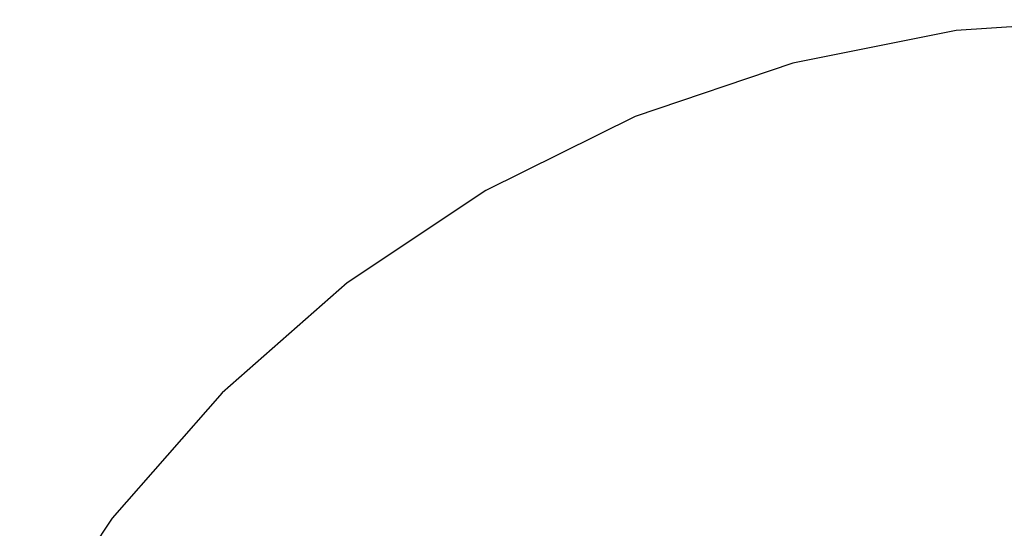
# Model space of a CAD drawing. Extents: x -795 to 1205, y -1287 to 1721.
# Tile 26 of 35: x -661 to 112, y 1322 to 1721. Entities that reach past the tile are written whole.
import ezdxf

# ---------------------------------------------------------------- set-up
doc = ezdxf.new("R2010")
doc.units = 0
doc.layers.get('0').update_dxf_attribs({"linetype": 'CONTINUOUS'})

msp = doc.modelspace()

# ---------------------------------------------------------------- linework, layer by layer
for p, q in [((205.17, 1721.46), (74.64, 1712.9)), ((74.64, 1712.9), (-53.65, 1687.38)), ((-53.65, 1687.38), (-177.52, 1645.34)), ((-177.52, 1645.34), (-294.83, 1587.48)), ((-294.83, 1587.48), (-403.59, 1514.81)), ((-403.59, 1514.81), (-501.94, 1428.56)), ((-501.94, 1428.56), (-588.19, 1330.22)), ((-588.19, 1330.22), (-660.86, 1221.46))]:
    msp.add_line(p, q)

doc.saveas('drawing.dxf')
